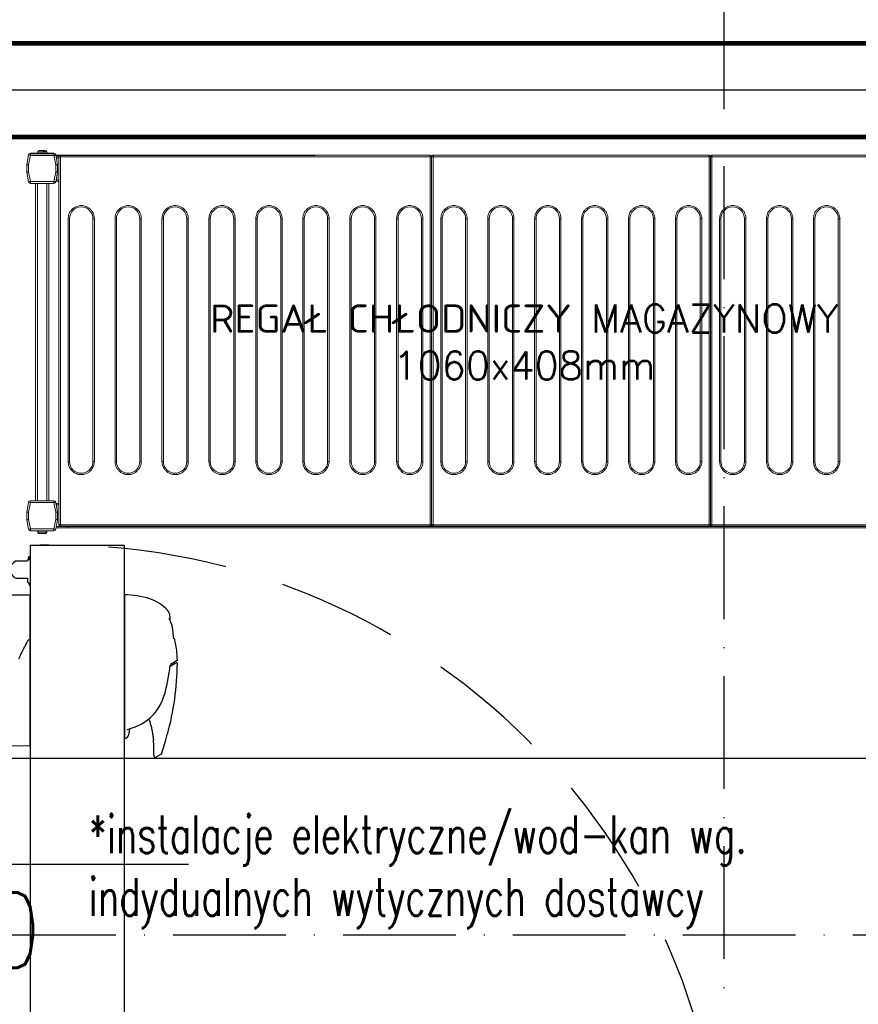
# Model space of a CAD drawing. Header units: metres. Extents: x 5541655 to 5588333, y 5589641 to 5627331.
# Tile 46 of 57: x 5585635 to 5585724, y 5626100 to 5626205. Entities that reach past the tile are written whole.
import ezdxf

# ---------------------------------------------------------------- set-up
doc = ezdxf.new("R2010")
doc.units = ezdxf.units.M
doc.header["$MEASUREMENT"] = 0
doc.linetypes.add('ACAD_ISO10W100', pattern=[18, 12, -3, 0, -3])
doc.linetypes.add('DASHED', pattern=[19.05, 12.7, -6.35])
doc.layers.get('0').update_dxf_attribs({"linetype": 'CONTINUOUS', "lineweight": 18})
doc.layers.get('Defpoints').update_dxf_attribs({"linetype": 'CONTINUOUS'})
doc.layers.add('2D- Siatka Modularna', color=7, linetype='ACAD_ISO10W100')
doc.layers.add('Komory', color=132, linetype='CONTINUOUS')
doc.layers.add('Instalacje elektryczne', color=1, linetype='CONTINUOUS', lineweight=20)
doc.layers.add('Regały', color=7, linetype='CONTINUOUS', true_color=0x00f000)
doc.styles.add('Arch-Dim', font='romans.shx', dxfattribs={"width": 0.75})
doc.styles.add('Incold_std', font='romans.shx', dxfattribs={"width": 0.8})
doc.styles.add('JACEK_07', font='SIMPLEX.SHX', dxfattribs={"width": 0.7})
doc.styles.add('RomanS', font='romans.shx')
doc.linetypes.add('BATTING', pattern='A,0.0001,-0.1,[134,ltypeshp.shx,S=0.1,R=0,X=-0.1,Y=0],-0.2,[134,ltypeshp.shx,S=0.1,R=180,X=0.1,Y=0],-0.1', length=0.4001)
doc.dimstyles.new('Standard 50', dxfattribs={"dimscale": 20, "dimtxt": 0.18, "dimasz": 0.18, "dimexe": 0.18, "dimexo": 0.0625, "dimgap": 0.09, "dimtad": 1, "dimdec": 1, "dimzin": 0, "dimdsep": 46, "dimtxsty": 'Arch-Dim', "dimcen": 0.09, "dimclrd": 2, "dimclre": 2, "dimclrt": 1, "dimadec": 0, "dimazin": 0, "dimtfac": 1, "dimtdec": 1, "dimtofl": 0, "dimtmove": 0, "dimatfit": 3, "dimfxl": 1, "dimtolj": 1, "dimtzin": 0, "dimarcsym": 0})

# ---------------------------------------------------------------- blocks, each defined once
blk = doc.blocks.new('*D499')
at = {"color": 2, "lineweight": -2}
for p, q in [((40.75, 300), (79.75, 300)), ((76.15, 296.4), (76.15, 3.6)), ((40.75, 0), (79.75, 0))]:
    blk.add_line(p, q, dxfattribs=at)
at = {"color": 2}
for points in [[(76.75, 296.4), (75.55, 296.4), (76.15, 300)], [(75.55, 3.6), (76.75, 3.6), (76.15, 0)]]:
    blk.add_solid(points, dxfattribs=at)
at = {"layer": 'Defpoints', "color": 0}
for p in [(39.5, 300), (39.5, 0), (76.15, 0)]:
    blk.add_point(p, dxfattribs=at)
at = {"color": 1, "insert": (72.53, 150), "char_height": 3.6, "attachment_point": 5, "rotation": 90, "style": 'Arch-Dim'}
blk.add_mtext('\\A1;300.0', dxfattribs=at)
blk = doc.blocks.new('*U239')
at = {"lineweight": 15}
for p, q in [((1.73, 0), (1.82, 0)), ((0.18, -0.47), (0, -1.51)), ((0.18, -0.47), (0, -1.5)), ((0.38, -0.51), (0.2, -1.53)), ((2.9, -0.3), (0.38, -0.3)), ((0.38, -0.31), (0.38, -0.51)), ((2.9, -0.31), (0.38, -0.31)), ((2.9, -0.51), (0.38, -0.51)), ((1.17, -0.15), (1.17, -0.3)), ((2.12, -0.15), (1.17, -0.15)), ((1.88, -0.12), (1.76, -0.12)), ((2.12, -0.3), (2.12, -0.15)), ((2.9, -0.51), (2.9, -0.31)), ((3.08, -1.53), (2.9, -0.51)), ((3.28, -1.51), (3.1, -0.47)), ((3.28, -1.5), (3.1, -0.47)), ((3.43, -0.68), (3.14, -0.68)), ((3.43, -0.82), (3.16, -0.82)), ((3.43, -0.67), (3.43, -39.87)), ((3.58, -0.67), (3.43, -0.67)), ((42.98, -0.52), (3.58, -0.52)), ((3.58, -0.52), (3.58, -0.52)), ((3.58, -0.52), (3.58, -0.67)), ((42.98, -0.67), (3.58, -0.67)), ((3.58, -0.67), (3.58, -39.87)), ((42.98, -0.52), (42.98, -0.52)), ((42.98, -0.67), (42.98, -0.52)), ((43.13, -0.67), (42.98, -0.67)), ((42.98, -39.87), (42.98, -0.67)), ((43.13, -39.87), (43.13, -0.67)), ((43.28, -0.67), (43.13, -0.67)), ((43.28, -0.52), (43.28, -0.52)), ((72.68, -0.52), (43.28, -0.52)), ((43.28, -0.52), (43.28, -0.67)), ((72.68, -0.67), (43.28, -0.67)), ((43.28, -0.67), (43.28, -39.87)), ((72.68, -0.52), (72.68, -0.52)), ((72.68, -0.67), (72.68, -0.52)), ((72.83, -0.67), (72.68, -0.67)), ((72.68, -39.87), (72.68, -0.67)), ((72.83, -0.67), (72.83, -39.87)), ((72.98, -0.67), (72.83, -0.67)), ((72.98, -0.52), (72.98, -0.52)), ((102.38, -0.52), (72.98, -0.52)), ((72.98, -0.52), (72.98, -0.67)), ((102.38, -0.67), (72.98, -0.67)), ((72.98, -0.67), (72.98, -39.87)), ((0, -1.5), (0, -2.3)), ((0, -1.51), (0, -2.29)), ((0.2, -1.53), (0.2, -2.29)), ((3.08, -2.29), (3.08, -1.53)), ((3.28, -1.51), (3.28, -1.5)), ((3.28, -2.29), (3.28, -1.51)), ((0, -2.29), (0.2, -2.29)), ((0, -2.3), (0, -2.3)), ((0, -2.33), (0.18, -3.34)), ((0.2, -2.29), (0.38, -3.31)), ((2.9, -3.31), (3.08, -2.29)), ((3.08, -2.29), (3.28, -2.29)), ((3.1, -3.34), (3.28, -2.33)), ((3.28, -2.38), (3.15, -3.12)), ((3.43, -3.12), (3.15, -3.12)), ((3.28, -2.3), (3.28, -2.29)), ((3.28, -2.3), (3.28, -2.38)), ((3.28, -2.3), (3.28, -2.3)), ((0.38, -3.31), (2.9, -3.31)), ((0.38, -3.31), (0.38, -3.51)), ((0.38, -3.51), (2.9, -3.51)), ((0.94, -3.51), (0.94, -37.3)), ((1.14, -3.51), (1.14, -37.3)), ((2.14, -3.51), (2.14, -37.3)), ((2.34, -3.51), (2.34, -37.3)), ((2.9, -3.51), (2.9, -3.31)), ((3.43, -3.28), (3.12, -3.28)), ((0.18, -37.47), (0, -38.5)), ((0, -38.5), (0.18, -37.47)), ((0.38, -37.5), (0.2, -38.52)), ((0.38, -37.3), (0.38, -37.5)), ((2.9, -37.3), (0.38, -37.3)), ((2.9, -37.5), (0.38, -37.5)), ((2.9, -37.5), (2.9, -37.3)), ((3.08, -38.52), (2.9, -37.5)), ((3.28, -38.5), (3.1, -37.47)), ((3.43, -37.58), (3.12, -37.58)), ((3.15, -37.73), (3.28, -38.48)), ((3.43, -37.73), (3.15, -37.73)), ((0, -38.5), (0, -39.28)), ((0, -39.3), (0, -38.5)), ((0.2, -38.52), (0.2, -39.28)), ((3.08, -39.28), (3.08, -38.52)), ((3.28, -38.48), (3.28, -38.5)), ((3.28, -39.28), (3.28, -38.5)), ((0, -39.28), (0.2, -39.28)), ((0.18, -40.33), (0, -39.3)), ((0, -39.32), (0.18, -40.33)), ((0.2, -39.28), (0.38, -40.3)), ((2.9, -40.3), (3.08, -39.28)), ((3.08, -39.28), (3.28, -39.28)), ((3.1, -40.33), (3.28, -39.32)), ((3.28, -39.28), (3.28, -39.3)), ((3.28, -39.3), (3.28, -39.32)), ((0.38, -40.3), (2.9, -40.3)), ((0.38, -40.3), (0.38, -40.5)), ((0.38, -40.5), (2.9, -40.5)), ((1.17, -40.5), (1.17, -40.65)), ((1.17, -40.65), (2.12, -40.65)), ((1.17, -40.68), (1.17, -40.68)), ((2.11, -40.68), (2.11, -40.68)), ((2.12, -40.65), (2.12, -40.5)), ((2.9, -40.5), (2.9, -40.3)), ((4.38, -40.18), (3.13, -40.18)), ((4.38, -40.03), (3.16, -40.03)), ((3.43, -39.87), (3.58, -39.87)), ((3.58, -39.87), (42.98, -39.87)), ((3.58, -39.97), (3.58, -39.87)), ((3.58, -40.02), (3.58, -39.97)), ((3.58, -40.02), (42.98, -40.02)), ((4.38, -40.02), (4.38, -40.03)), ((101.58, -40.03), (4.38, -40.03)), ((4.38, -40.03), (4.38, -40.18)), ((101.58, -40.18), (4.38, -40.18)), ((42.98, -39.87), (42.98, -39.97)), ((42.98, -39.87), (43.13, -39.87)), ((42.98, -39.97), (42.98, -40.02)), ((43.13, -39.87), (43.28, -39.87)), ((43.28, -39.87), (72.68, -39.87)), ((43.28, -39.97), (43.28, -39.87)), ((43.28, -40.02), (43.28, -39.97)), ((43.28, -40.02), (72.68, -40.02)), ((72.68, -39.87), (72.83, -39.87)), ((72.68, -39.87), (72.68, -39.97)), ((72.68, -39.97), (72.68, -40.02)), ((72.83, -39.87), (72.98, -39.87)), ((72.98, -39.87), (102.38, -39.87)), ((72.98, -39.97), (72.98, -39.87)), ((72.98, -40.02), (72.98, -39.97)), ((72.98, -40.02), (102.38, -40.02))]:
    blk.add_line(p, q, dxfattribs=at)
blk.add_line((0.38, -0.51), (30.67, -0.51))
at = {"color": 253, "lineweight": 15, "true_color": 0xa6a6a6}
for p, q in [((4.4, -33.12), (4.4, -7.27)), ((4.4, -7.27), (4.55, -7.27)), ((4.55, -33.12), (4.55, -7.27)), ((7.05, -7.27), (7.05, -33.12)), ((7.05, -7.27), (7.2, -7.27)), ((7.2, -7.27), (7.2, -33.12)), ((9.4, -33.12), (9.4, -7.27)), ((9.4, -7.27), (9.55, -7.27)), ((9.55, -33.12), (9.55, -7.27)), ((12.05, -7.27), (12.05, -33.12)), ((12.05, -7.27), (12.2, -7.27)), ((12.2, -7.27), (12.2, -33.12)), ((14.4, -33.12), (14.4, -7.27)), ((14.4, -7.27), (14.55, -7.27)), ((14.55, -33.12), (14.55, -7.27)), ((17.05, -7.27), (17.05, -33.12)), ((17.05, -7.27), (17.2, -7.27)), ((17.2, -7.27), (17.2, -33.12)), ((19.4, -33.12), (19.4, -7.27)), ((19.4, -7.27), (19.55, -7.27)), ((19.55, -33.12), (19.55, -7.27)), ((22.05, -7.27), (22.05, -33.12)), ((22.05, -7.27), (22.2, -7.27)), ((22.2, -7.27), (22.2, -33.12)), ((24.4, -33.12), (24.4, -7.27)), ((24.4, -7.27), (24.55, -7.27)), ((24.55, -33.12), (24.55, -7.27)), ((27.05, -7.27), (27.05, -33.12)), ((27.05, -7.27), (27.2, -7.27)), ((27.2, -7.27), (27.2, -33.12)), ((29.4, -33.12), (29.4, -7.27)), ((29.4, -7.27), (29.55, -7.27)), ((29.55, -33.12), (29.55, -7.27)), ((32.05, -7.27), (32.05, -33.12)), ((32.05, -7.27), (32.2, -7.27)), ((32.2, -7.27), (32.2, -33.12)), ((34.4, -33.12), (34.4, -7.27)), ((34.4, -7.27), (34.55, -7.27)), ((34.55, -33.12), (34.55, -7.27)), ((37.05, -7.27), (37.05, -33.12)), ((37.05, -7.27), (37.2, -7.27)), ((37.2, -7.27), (37.2, -33.12)), ((39.4, -33.12), (39.4, -7.27)), ((39.4, -7.27), (39.55, -7.27)), ((39.55, -33.12), (39.55, -7.27)), ((42.05, -7.27), (42.05, -33.12)), ((42.05, -7.27), (42.2, -7.27)), ((42.2, -7.27), (42.2, -33.12)), ((44.1, -33.12), (44.1, -7.27)), ((44.1, -7.27), (44.25, -7.27)), ((44.25, -33.12), (44.25, -7.27)), ((46.75, -7.27), (46.75, -33.12)), ((46.75, -7.27), (46.9, -7.27)), ((46.9, -7.27), (46.9, -33.12)), ((49.1, -33.12), (49.1, -7.27)), ((49.1, -7.27), (49.25, -7.27)), ((49.25, -33.12), (49.25, -7.27)), ((51.75, -7.27), (51.75, -33.12)), ((51.75, -7.27), (51.9, -7.27)), ((51.9, -7.27), (51.9, -33.12)), ((54.1, -33.12), (54.1, -7.27)), ((54.1, -7.27), (54.25, -7.27)), ((54.25, -33.12), (54.25, -7.27)), ((56.75, -7.27), (56.75, -33.12)), ((56.75, -7.27), (56.9, -7.27)), ((56.9, -7.27), (56.9, -33.12)), ((59.1, -33.12), (59.1, -7.27)), ((59.1, -7.27), (59.25, -7.27)), ((59.25, -33.12), (59.25, -7.27)), ((61.75, -7.27), (61.75, -33.12)), ((61.75, -7.27), (61.9, -7.27)), ((61.9, -7.27), (61.9, -33.12)), ((64.1, -33.12), (64.1, -7.27)), ((64.1, -7.27), (64.25, -7.27)), ((64.25, -33.12), (64.25, -7.27)), ((66.75, -7.27), (66.75, -33.12)), ((66.75, -7.27), (66.9, -7.27)), ((66.9, -7.27), (66.9, -33.12)), ((69.1, -33.12), (69.1, -7.27)), ((69.1, -7.27), (69.25, -7.27)), ((69.25, -33.12), (69.25, -7.27)), ((71.75, -7.27), (71.75, -33.12)), ((71.75, -7.27), (71.9, -7.27)), ((71.9, -7.27), (71.9, -33.12)), ((73.8, -33.12), (73.8, -7.27)), ((73.8, -7.27), (73.95, -7.27)), ((73.95, -33.12), (73.95, -7.27)), ((76.45, -7.27), (76.45, -33.12)), ((76.45, -7.27), (76.6, -7.27)), ((76.6, -7.27), (76.6, -33.12)), ((78.8, -33.12), (78.8, -7.27)), ((78.8, -7.27), (78.95, -7.27)), ((78.95, -33.12), (78.95, -7.27)), ((81.45, -7.27), (81.45, -33.12)), ((81.45, -7.27), (81.6, -7.27)), ((81.6, -7.27), (81.6, -33.12)), ((83.8, -33.12), (83.8, -7.27)), ((83.8, -7.27), (83.95, -7.27)), ((83.95, -33.12), (83.95, -7.27)), ((86.45, -7.27), (86.45, -33.12)), ((86.45, -7.27), (86.6, -7.27)), ((86.6, -7.27), (86.6, -33.12)), ((4.4, -33.12), (4.55, -33.12)), ((7.2, -33.12), (7.05, -33.12)), ((9.4, -33.12), (9.55, -33.12)), ((12.2, -33.12), (12.05, -33.12)), ((14.4, -33.12), (14.55, -33.12)), ((17.2, -33.12), (17.05, -33.12)), ((19.4, -33.12), (19.55, -33.12)), ((22.2, -33.12), (22.05, -33.12)), ((24.4, -33.12), (24.55, -33.12)), ((27.2, -33.12), (27.05, -33.12)), ((29.4, -33.12), (29.55, -33.12)), ((32.2, -33.12), (32.05, -33.12)), ((34.4, -33.12), (34.55, -33.12)), ((37.2, -33.12), (37.05, -33.12)), ((39.4, -33.12), (39.55, -33.12)), ((42.2, -33.12), (42.05, -33.12)), ((44.1, -33.12), (44.25, -33.12)), ((46.9, -33.12), (46.75, -33.12)), ((49.1, -33.12), (49.25, -33.12)), ((51.9, -33.12), (51.75, -33.12)), ((54.1, -33.12), (54.25, -33.12)), ((56.9, -33.12), (56.75, -33.12)), ((59.1, -33.12), (59.25, -33.12)), ((61.9, -33.12), (61.75, -33.12)), ((64.1, -33.12), (64.25, -33.12)), ((66.9, -33.12), (66.75, -33.12)), ((69.1, -33.12), (69.25, -33.12)), ((71.9, -33.12), (71.75, -33.12)), ((73.8, -33.12), (73.95, -33.12)), ((76.6, -33.12), (76.45, -33.12)), ((78.8, -33.12), (78.95, -33.12)), ((81.6, -33.12), (81.45, -33.12)), ((83.8, -33.12), (83.95, -33.12)), ((86.6, -33.12), (86.45, -33.12))]:
    blk.add_line(p, q, dxfattribs=at)
at = {"lineweight": 15, "flags": 128}
for points in [[(0.38, -0.51), (0.34, -0.5), (0.3, -0.5), (0.27, -0.49), (0.24, -0.48), (0.22, -0.48), (0.2, -0.48), (0.19, -0.47), (0.18, -0.47)], [(3.1, -0.47), (3.1, -0.47), (3.09, -0.48), (3.07, -0.48), (3.04, -0.48), (3.01, -0.49), (2.98, -0.5), (2.94, -0.5), (2.9, -0.51)], [(0, -1.51), (0, -1.51), (0.01, -1.51), (0.03, -1.51), (0.05, -1.51), (0.07, -1.52), (0.1, -1.52), (0.13, -1.52), (0.17, -1.52), (0.2, -1.53)], [(3.08, -1.53), (3.12, -1.52), (3.16, -1.52), (3.19, -1.52), (3.22, -1.51), (3.25, -1.51), (3.27, -1.51), (3.28, -1.51), (3.28, -1.51)], [(0.2, -2.29), (0.16, -2.3), (0.12, -2.3), (0.09, -2.31), (0.06, -2.32), (0.04, -2.32), (0.02, -2.32), (0.01, -2.33), (0, -2.33)], [(3.28, -2.33), (3.28, -2.33), (3.27, -2.32), (3.25, -2.32), (3.22, -2.32), (3.19, -2.31), (3.16, -2.3), (3.12, -2.3), (3.08, -2.29)], [(3.15, -3.12), (3.15, -3.15), (3.14, -3.18), (3.14, -3.2), (3.13, -3.22), (3.13, -3.24), (3.13, -3.25), (3.13, -3.27), (3.12, -3.27), (3.12, -3.28)], [(0.18, -3.34), (0.19, -3.34), (0.2, -3.34), (0.22, -3.34), (0.24, -3.33), (0.27, -3.33), (0.3, -3.32), (0.34, -3.32), (0.38, -3.31)], [(2.9, -3.31), (2.94, -3.32), (2.98, -3.32), (3.01, -3.33), (3.04, -3.33), (3.07, -3.34), (3.09, -3.34), (3.1, -3.34), (3.1, -3.34)], [(0.38, -37.5), (0.34, -37.49), (0.3, -37.49), (0.27, -37.48), (0.24, -37.48), (0.22, -37.47), (0.2, -37.47), (0.19, -37.47), (0.18, -37.47)], [(3.1, -37.47), (3.1, -37.47), (3.09, -37.47), (3.07, -37.47), (3.04, -37.48), (3.01, -37.48), (2.98, -37.49), (2.94, -37.49), (2.9, -37.5)], [(3.12, -37.58), (3.13, -37.58), (3.13, -37.59), (3.13, -37.6), (3.13, -37.62), (3.14, -37.64), (3.14, -37.67), (3.15, -37.7), (3.15, -37.73)], [(0, -38.5), (0, -38.5), (0.02, -38.5), (0.03, -38.5), (0.06, -38.51), (0.09, -38.51), (0.12, -38.51), (0.16, -38.51), (0.2, -38.52)], [(3.08, -38.52), (3.12, -38.51), (3.15, -38.51), (3.18, -38.51), (3.21, -38.51), (3.24, -38.5), (3.26, -38.5), (3.27, -38.5), (3.28, -38.5), (3.28, -38.5)], [(0.2, -39.28), (0.16, -39.29), (0.12, -39.3), (0.09, -39.3), (0.06, -39.31), (0.04, -39.31), (0.02, -39.31), (0.01, -39.32), (0, -39.32)], [(3.28, -39.32), (3.28, -39.32), (3.27, -39.31), (3.25, -39.31), (3.22, -39.31), (3.19, -39.3), (3.16, -39.3), (3.12, -39.29), (3.08, -39.28)], [(0.18, -40.33), (0.19, -40.33), (0.2, -40.33), (0.22, -40.33), (0.24, -40.32), (0.27, -40.32), (0.3, -40.31), (0.34, -40.31), (0.38, -40.3)], [(2.9, -40.3), (2.94, -40.31), (2.98, -40.31), (3.01, -40.32), (3.04, -40.32), (3.07, -40.33), (3.09, -40.33), (3.1, -40.33), (3.1, -40.33)]]:
    blk.add_lwpolyline(points, dxfattribs=at)
at = {"lineweight": 15}
for centre, radius, start, end in [((0.38, -0.5), 0.2, 90, 170), ((0.38, -0.51), 0.2, 90, 170), ((1.32, -0.15), 0.15, 90, 180), ((1.97, -0.15), 0.15, 0, 90), ((2.9, -0.5), 0.2, 10, 90), ((2.9, -0.51), 0.2, 10, 90), ((0.2, -2.29), 0.2, 180, 190), ((3.08, -2.29), 0.2, 350, 0), ((0.38, -3.31), 0.2, 190, 270), ((2.9, -3.31), 0.2, 270, 350), ((0.38, -37.5), 0.2, 90, 170), ((0.38, -37.5), 0.2, 90, 170), ((2.9, -37.5), 0.2, 10, 90), ((0.2, -39.28), 0.2, 180, 190), ((3.08, -39.28), 0.2, 350, 0), ((0.38, -40.3), 0.2, 190, 270), ((0.38, -40.3), 0.2, 190, 270), ((1.32, -40.65), 0.15, 180, 191.537), ((1.97, -40.65), 0.15, 348.463, 0), ((2.9, -40.3), 0.2, 270, 350), ((3.58, -39.87), 0.15, 180, 270), ((42.98, -39.87), 0.15, 270, 0), ((43.28, -39.87), 0.15, 180, 270), ((72.68, -39.87), 0.15, 270, 0), ((72.98, -39.87), 0.15, 180, 270)]:
    blk.add_arc(centre, radius, start, end, dxfattribs=at)
at = {"color": 253, "lineweight": 15, "true_color": 0xa6a6a6}
for centre, start, end in [((5.8, -7.27), 0, 180), ((10.8, -7.27), 0, 180), ((15.8, -7.27), 0, 180), ((20.8, -7.27), 0, 180), ((25.8, -7.27), 0, 180), ((30.8, -7.27), 0, 180), ((35.8, -7.27), 0, 180), ((40.8, -7.27), 0, 180), ((45.5, -7.27), 0, 180), ((50.5, -7.27), 0, 180), ((55.5, -7.27), 0, 180), ((60.5, -7.27), 0, 180), ((65.5, -7.27), 0, 180), ((70.5, -7.27), 0, 180), ((75.2, -7.27), 0, 180), ((80.2, -7.27), 0, 180), ((85.2, -7.27), 0, 180), ((5.8, -33.12), 180, 0), ((10.8, -33.12), 180, 0), ((15.8, -33.12), 180, 0), ((20.8, -33.12), 180, 0), ((25.8, -33.12), 180, 0), ((30.8, -33.12), 180, 0), ((35.8, -33.12), 180, 0), ((40.8, -33.12), 180, 0), ((45.5, -33.12), 180, 0), ((50.5, -33.12), 180, 0), ((55.5, -33.12), 180, 0), ((60.5, -33.12), 180, 0), ((65.5, -33.12), 180, 0), ((70.5, -33.12), 180, 0), ((75.2, -33.12), 180, 0), ((80.2, -33.12), 180, 0), ((85.2, -33.12), 180, 0)]:
    blk.add_arc(centre, 1.25, start, end, dxfattribs=at)
at = {"lineweight": 15}
for points, knots in [([(1.71, 0), (1.67, 0), (1.6, 0), (1.49, 0), (1.39, 0), (1.34, 0), (1.31, 0), (1.32, 0), (1.32, 0)], [0, 0, 0, 0, 0.188945, 0.389816, 0.590684, 0.779625, 0.968579, 1, 1, 1, 1]), ([(1.76, -0.12), (1.76, -0.1), (1.76, -0.07), (1.75, -0.03), (1.73, -0.01), (1.72, 0), (1.71, 0)], [0, 0, 0, 0, 0.243636, 0.487267, 0.73198, 1, 1, 1, 1]), ([(1.92, 0), (1.91, 0), (1.89, 0), (1.85, 0), (1.82, 0)], [0, 0, 0, 0, 0.31192, 1, 1, 1, 1]), ([(1.82, 0), (1.83, 0), (1.84, -0.01), (1.86, -0.03), (1.87, -0.07), (1.87, -0.1), (1.88, -0.12)], [0, 0, 0, 0, 0.250222, 0.500532, 0.748158, 1, 1, 1, 1]), ([(3.58, -0.52), (3.57, -0.52), (3.55, -0.52), (3.52, -0.53), (3.5, -0.55), (3.47, -0.57), (3.44, -0.61), (3.44, -0.65), (3.43, -0.67)], [0, 0, 0, 0, 0.130769, 0.260026, 0.387968, 0.514575, 0.761736, 1, 1, 1, 1]), ([(43.13, -0.67), (43.13, -0.65), (43.13, -0.61), (43.1, -0.57), (43.07, -0.55), (43.04, -0.53), (43.01, -0.52), (42.99, -0.52), (42.98, -0.52)], [0, 0, 0, 0, 0.238262, 0.485424, 0.612031, 0.739977, 0.869231, 1, 1, 1, 1]), ([(43.28, -0.52), (43.27, -0.52), (43.25, -0.52), (43.22, -0.53), (43.2, -0.55), (43.17, -0.57), (43.14, -0.61), (43.14, -0.65), (43.13, -0.67)], [0, 0, 0, 0, 0.1307696, 0.2600246, 0.3879723, 0.5145698, 0.761734, 1, 1, 1, 1]), ([(72.83, -0.67), (72.83, -0.65), (72.83, -0.61), (72.8, -0.57), (72.77, -0.55), (72.74, -0.53), (72.71, -0.52), (72.69, -0.52), (72.68, -0.52)], [0, 0, 0, 0, 0.238266, 0.485414, 0.61202, 0.739978, 0.869219, 1, 1, 1, 1]), ([(72.98, -0.52), (72.97, -0.52), (72.95, -0.52), (72.92, -0.53), (72.9, -0.55), (72.87, -0.57), (72.84, -0.61), (72.84, -0.65), (72.83, -0.67)], [0, 0, 0, 0, 0.130781, 0.260022, 0.38798, 0.514586, 0.761734, 1, 1, 1, 1]), ([(1.17, -40.68), (1.18, -40.7), (1.19, -40.73), (1.22, -40.77), (1.27, -40.79), (1.3, -40.8), (1.32, -40.8)], [0, 0, 0, 0, 0.243643, 0.487245, 0.731956, 1, 1, 1, 1]), ([(1.32, -40.8), (1.33, -40.8), (1.35, -40.8), (1.43, -40.8), (1.53, -40.8), (1.64, -40.8), (1.75, -40.8), (1.85, -40.8), (1.93, -40.8), (1.95, -40.8), (1.96, -40.8)], [0, 0, 0, 0, 0.121175, 0.250001, 0.378823, 0.5, 0.621177, 0.749999, 0.878825, 1, 1, 1, 1]), ([(1.96, -40.8), (1.98, -40.8), (2.01, -40.79), (2.06, -40.77), (2.09, -40.73), (2.1, -40.7), (2.11, -40.68)], [0, 0, 0, 0, 0.250219, 0.500551, 0.74815, 1, 1, 1, 1])]:
    blk.add_open_spline(points, degree=3, knots=knots, dxfattribs=at)
at = {"color": 253, "lineweight": 15, "true_color": 0xa6a6a6}
for points, knots in [([(4.4, -7.27), (4.41, -7.18), (4.42, -7), (4.49, -6.74), (4.62, -6.49), (4.81, -6.27), (5.03, -6.09), (5.28, -5.96), (5.54, -5.88), (5.8, -5.86), (6.06, -5.88), (6.33, -5.96), (6.58, -6.09), (6.8, -6.27), (6.98, -6.49), (7.11, -6.74), (7.19, -7), (7.2, -7.18), (7.2, -7.27)], [0, 0, 0, 0, 0.058258, 0.120006, 0.18432, 0.25, 0.31568, 0.379994, 0.441742, 0.5, 0.558258, 0.620006, 0.68432, 0.75, 0.81568, 0.879994, 0.941742, 1, 1, 1, 1]), ([(9.4, -7.27), (9.41, -7.18), (9.42, -7), (9.49, -6.74), (9.62, -6.49), (9.81, -6.27), (10.03, -6.09), (10.28, -5.96), (10.54, -5.88), (10.8, -5.86), (11.06, -5.88), (11.33, -5.96), (11.58, -6.09), (11.8, -6.27), (11.98, -6.49), (12.11, -6.74), (12.19, -7), (12.2, -7.18), (12.2, -7.27)], [0, 0, 0, 0, 0.058258, 0.120006, 0.18432, 0.25, 0.31568, 0.379994, 0.441742, 0.5, 0.558258, 0.620006, 0.68432, 0.75, 0.81568, 0.879994, 0.941742, 1, 1, 1, 1]), ([(14.4, -7.27), (14.41, -7.18), (14.42, -7), (14.49, -6.74), (14.62, -6.49), (14.81, -6.27), (15.03, -6.09), (15.28, -5.96), (15.54, -5.88), (15.8, -5.86), (16.06, -5.88), (16.33, -5.96), (16.58, -6.09), (16.8, -6.27), (16.98, -6.49), (17.11, -6.74), (17.19, -7), (17.2, -7.18), (17.2, -7.27)], [0, 0, 0, 0, 0.058258, 0.120006, 0.18432, 0.25, 0.31568, 0.379994, 0.441742, 0.5, 0.558258, 0.620006, 0.68432, 0.75, 0.81568, 0.879994, 0.941742, 1, 1, 1, 1]), ([(19.4, -7.27), (19.41, -7.18), (19.42, -7), (19.49, -6.74), (19.62, -6.49), (19.81, -6.27), (20.03, -6.09), (20.28, -5.96), (20.54, -5.88), (20.8, -5.86), (21.06, -5.88), (21.33, -5.96), (21.58, -6.09), (21.8, -6.27), (21.98, -6.49), (22.11, -6.74), (22.19, -7), (22.2, -7.18), (22.2, -7.27)], [0, 0, 0, 0, 0.058258, 0.120006, 0.18432, 0.25, 0.31568, 0.379994, 0.441742, 0.5, 0.558258, 0.620006, 0.68432, 0.75, 0.81568, 0.879994, 0.941742, 1, 1, 1, 1]), ([(24.4, -7.27), (24.41, -7.18), (24.42, -7), (24.49, -6.74), (24.62, -6.49), (24.81, -6.27), (25.03, -6.09), (25.28, -5.96), (25.54, -5.88), (25.8, -5.86), (26.06, -5.88), (26.33, -5.96), (26.58, -6.09), (26.8, -6.27), (26.98, -6.49), (27.11, -6.74), (27.19, -7), (27.2, -7.18), (27.2, -7.27)], [0, 0, 0, 0, 0.058258, 0.120006, 0.18432, 0.25, 0.31568, 0.379994, 0.441742, 0.5, 0.558258, 0.620006, 0.68432, 0.75, 0.81568, 0.879994, 0.941742, 1, 1, 1, 1]), ([(29.4, -7.27), (29.41, -7.18), (29.42, -7), (29.49, -6.74), (29.62, -6.49), (29.81, -6.27), (30.03, -6.09), (30.28, -5.96), (30.54, -5.88), (30.8, -5.86), (31.06, -5.88), (31.33, -5.96), (31.58, -6.09), (31.8, -6.27), (31.98, -6.49), (32.11, -6.74), (32.19, -7), (32.2, -7.18), (32.2, -7.27)], [0, 0, 0, 0, 0.058258, 0.120006, 0.18432, 0.25, 0.31568, 0.379994, 0.441742, 0.5, 0.558258, 0.620006, 0.68432, 0.75, 0.81568, 0.879994, 0.941742, 1, 1, 1, 1]), ([(34.4, -7.27), (34.41, -7.18), (34.42, -7), (34.49, -6.74), (34.62, -6.49), (34.81, -6.27), (35.03, -6.09), (35.28, -5.96), (35.54, -5.88), (35.8, -5.86), (36.06, -5.88), (36.33, -5.96), (36.58, -6.09), (36.8, -6.27), (36.98, -6.49), (37.11, -6.74), (37.19, -7), (37.2, -7.18), (37.2, -7.27)], [0, 0, 0, 0, 0.058258, 0.120006, 0.18432, 0.25, 0.31568, 0.379994, 0.441742, 0.5, 0.558258, 0.620006, 0.68432, 0.75, 0.81568, 0.879994, 0.941742, 1, 1, 1, 1]), ([(39.4, -7.27), (39.41, -7.18), (39.42, -7), (39.49, -6.74), (39.62, -6.49), (39.81, -6.27), (40.03, -6.09), (40.28, -5.96), (40.54, -5.88), (40.8, -5.86), (41.06, -5.88), (41.33, -5.96), (41.58, -6.09), (41.8, -6.27), (41.98, -6.49), (42.11, -6.74), (42.19, -7), (42.2, -7.18), (42.2, -7.27)], [0, 0, 0, 0, 0.058258, 0.120006, 0.18432, 0.25, 0.31568, 0.379994, 0.441742, 0.5, 0.558258, 0.620005, 0.68432, 0.75, 0.81568, 0.879994, 0.941742, 1, 1, 1, 1]), ([(44.1, -7.27), (44.11, -7.18), (44.12, -7), (44.19, -6.74), (44.32, -6.49), (44.51, -6.27), (44.73, -6.09), (44.98, -5.96), (45.24, -5.88), (45.5, -5.86), (45.76, -5.88), (46.03, -5.96), (46.28, -6.09), (46.5, -6.27), (46.68, -6.49), (46.81, -6.74), (46.89, -7), (46.9, -7.18), (46.9, -7.27)], [0, 0, 0, 0, 0.058258, 0.120006, 0.18432, 0.25, 0.31568, 0.379995, 0.441742, 0.5, 0.558258, 0.620006, 0.68432, 0.75, 0.81568, 0.879994, 0.941742, 1, 1, 1, 1]), ([(49.1, -7.27), (49.11, -7.18), (49.12, -7), (49.19, -6.74), (49.32, -6.49), (49.51, -6.27), (49.73, -6.09), (49.98, -5.96), (50.24, -5.88), (50.5, -5.86), (50.76, -5.88), (51.03, -5.96), (51.28, -6.09), (51.5, -6.27), (51.68, -6.49), (51.81, -6.74), (51.89, -7), (51.9, -7.18), (51.9, -7.27)], [0, 0, 0, 0, 0.058258, 0.120006, 0.18432, 0.25, 0.31568, 0.379994, 0.441742, 0.5, 0.558258, 0.620005, 0.68432, 0.75, 0.81568, 0.879994, 0.941742, 1, 1, 1, 1]), ([(54.1, -7.27), (54.11, -7.18), (54.12, -7), (54.19, -6.74), (54.32, -6.49), (54.51, -6.27), (54.73, -6.09), (54.98, -5.96), (55.24, -5.88), (55.5, -5.86), (55.76, -5.88), (56.03, -5.96), (56.28, -6.09), (56.5, -6.27), (56.68, -6.49), (56.81, -6.74), (56.89, -7), (56.9, -7.18), (56.9, -7.27)], [0, 0, 0, 0, 0.058258, 0.120006, 0.18432, 0.25, 0.31568, 0.379994, 0.441742, 0.5, 0.558258, 0.620006, 0.68432, 0.75, 0.81568, 0.879994, 0.941742, 1, 1, 1, 1]), ([(59.1, -7.27), (59.11, -7.18), (59.12, -7), (59.19, -6.74), (59.32, -6.49), (59.51, -6.27), (59.73, -6.09), (59.98, -5.96), (60.24, -5.88), (60.5, -5.86), (60.76, -5.88), (61.03, -5.96), (61.28, -6.09), (61.5, -6.27), (61.68, -6.49), (61.81, -6.74), (61.89, -7), (61.9, -7.18), (61.9, -7.27)], [0, 0, 0, 0, 0.058258, 0.120006, 0.18432, 0.25, 0.31568, 0.379995, 0.441742, 0.5, 0.558258, 0.620005, 0.68432, 0.75, 0.81568, 0.879994, 0.941742, 1, 1, 1, 1]), ([(64.1, -7.27), (64.11, -7.18), (64.12, -7), (64.19, -6.74), (64.32, -6.49), (64.51, -6.27), (64.73, -6.09), (64.98, -5.96), (65.24, -5.88), (65.5, -5.86), (65.76, -5.88), (66.03, -5.96), (66.28, -6.09), (66.5, -6.27), (66.68, -6.49), (66.81, -6.74), (66.89, -7), (66.9, -7.18), (66.9, -7.27)], [0, 0, 0, 0, 0.058258, 0.120006, 0.184321, 0.25, 0.31568, 0.379995, 0.441741, 0.5, 0.558258, 0.620006, 0.68432, 0.75, 0.815679, 0.879994, 0.941742, 1, 1, 1, 1]), ([(69.1, -7.27), (69.11, -7.18), (69.12, -7), (69.19, -6.74), (69.32, -6.49), (69.51, -6.27), (69.73, -6.09), (69.98, -5.96), (70.24, -5.88), (70.5, -5.86), (70.76, -5.88), (71.03, -5.96), (71.28, -6.09), (71.5, -6.27), (71.68, -6.49), (71.81, -6.74), (71.89, -7), (71.9, -7.18), (71.9, -7.27)], [0, 0, 0, 0, 0.058258, 0.120006, 0.18432, 0.25, 0.31568, 0.379994, 0.441742, 0.5, 0.558259, 0.620005, 0.68432, 0.75, 0.81568, 0.879994, 0.941742, 1, 1, 1, 1]), ([(73.8, -7.27), (73.81, -7.18), (73.82, -7), (73.89, -6.74), (74.02, -6.49), (74.21, -6.27), (74.43, -6.09), (74.68, -5.96), (74.94, -5.88), (75.2, -5.86), (75.46, -5.88), (75.73, -5.96), (75.98, -6.09), (76.2, -6.27), (76.38, -6.49), (76.51, -6.74), (76.59, -7), (76.6, -7.18), (76.6, -7.27)], [0, 0, 0, 0, 0.058258, 0.120006, 0.184321, 0.25, 0.31568, 0.379995, 0.441741, 0.5, 0.558259, 0.620005, 0.68432, 0.75, 0.815679, 0.879994, 0.941742, 1, 1, 1, 1]), ([(78.8, -7.27), (78.81, -7.18), (78.82, -7), (78.89, -6.74), (79.02, -6.49), (79.21, -6.27), (79.43, -6.09), (79.68, -5.96), (79.94, -5.88), (80.2, -5.86), (80.46, -5.88), (80.73, -5.96), (80.98, -6.09), (81.2, -6.27), (81.38, -6.49), (81.51, -6.74), (81.59, -7), (81.6, -7.18), (81.6, -7.27)], [0, 0, 0, 0, 0.058258, 0.120006, 0.18432, 0.25, 0.31568, 0.379994, 0.441742, 0.5, 0.558257, 0.620005, 0.68432, 0.75, 0.81568, 0.879994, 0.941742, 1, 1, 1, 1]), ([(83.8, -7.27), (83.81, -7.18), (83.82, -7), (83.89, -6.74), (84.02, -6.49), (84.21, -6.27), (84.43, -6.09), (84.68, -5.96), (84.94, -5.88), (85.2, -5.86), (85.46, -5.88), (85.73, -5.96), (85.98, -6.09), (86.2, -6.27), (86.38, -6.49), (86.51, -6.74), (86.59, -7), (86.6, -7.18), (86.6, -7.27)], [0, 0, 0, 0, 0.058258, 0.120006, 0.18432, 0.25, 0.315679, 0.379994, 0.441742, 0.500001, 0.558258, 0.620006, 0.68432, 0.75, 0.81568, 0.879994, 0.941742, 1, 1, 1, 1]), ([(7.2, -33.12), (7.2, -33.2), (7.19, -33.38), (7.11, -33.64), (6.98, -33.89), (6.8, -34.11), (6.58, -34.29), (6.33, -34.42), (6.06, -34.5), (5.8, -34.52), (5.54, -34.5), (5.28, -34.42), (5.03, -34.29), (4.81, -34.11), (4.62, -33.89), (4.49, -33.64), (4.42, -33.38), (4.41, -33.2), (4.4, -33.12)], [0, 0, 0, 0, 0.058258, 0.120006, 0.18432, 0.25, 0.31568, 0.379994, 0.441742, 0.5, 0.558258, 0.620006, 0.68432, 0.75, 0.81568, 0.879994, 0.941742, 1, 1, 1, 1]), ([(12.2, -33.12), (12.2, -33.2), (12.19, -33.38), (12.11, -33.64), (11.98, -33.89), (11.8, -34.11), (11.58, -34.29), (11.33, -34.42), (11.06, -34.5), (10.8, -34.52), (10.54, -34.5), (10.28, -34.42), (10.03, -34.29), (9.81, -34.11), (9.62, -33.89), (9.49, -33.64), (9.42, -33.38), (9.41, -33.2), (9.4, -33.12)], [0, 0, 0, 0, 0.058258, 0.120006, 0.18432, 0.25, 0.31568, 0.379994, 0.441742, 0.5, 0.558258, 0.620006, 0.68432, 0.75, 0.81568, 0.879994, 0.941742, 1, 1, 1, 1]), ([(17.2, -33.12), (17.2, -33.2), (17.19, -33.38), (17.11, -33.64), (16.98, -33.89), (16.8, -34.11), (16.58, -34.29), (16.33, -34.42), (16.06, -34.5), (15.8, -34.52), (15.54, -34.5), (15.28, -34.42), (15.03, -34.29), (14.81, -34.11), (14.62, -33.89), (14.49, -33.64), (14.42, -33.38), (14.41, -33.2), (14.4, -33.12)], [0, 0, 0, 0, 0.058258, 0.120006, 0.18432, 0.25, 0.31568, 0.379994, 0.441742, 0.5, 0.558258, 0.620006, 0.68432, 0.75, 0.81568, 0.879994, 0.941742, 1, 1, 1, 1]), ([(22.2, -33.12), (22.2, -33.2), (22.19, -33.38), (22.11, -33.64), (21.98, -33.89), (21.8, -34.11), (21.58, -34.29), (21.33, -34.42), (21.06, -34.5), (20.8, -34.52), (20.54, -34.5), (20.28, -34.42), (20.03, -34.29), (19.81, -34.11), (19.62, -33.89), (19.49, -33.64), (19.42, -33.38), (19.41, -33.2), (19.4, -33.12)], [0, 0, 0, 0, 0.058258, 0.120006, 0.18432, 0.25, 0.31568, 0.379994, 0.441742, 0.5, 0.558258, 0.620006, 0.684321, 0.75, 0.81568, 0.879994, 0.941742, 1, 1, 1, 1]), ([(27.2, -33.12), (27.2, -33.2), (27.19, -33.38), (27.11, -33.64), (26.98, -33.89), (26.8, -34.11), (26.58, -34.29), (26.33, -34.42), (26.06, -34.5), (25.8, -34.52), (25.54, -34.5), (25.28, -34.42), (25.03, -34.29), (24.81, -34.11), (24.62, -33.89), (24.49, -33.64), (24.42, -33.38), (24.41, -33.2), (24.4, -33.12)], [0, 0, 0, 0, 0.058258, 0.120005, 0.18432, 0.25, 0.31568, 0.379994, 0.441742, 0.5, 0.558258, 0.620006, 0.684321, 0.75, 0.81568, 0.879994, 0.941742, 1, 1, 1, 1]), ([(32.2, -33.12), (32.2, -33.2), (32.19, -33.38), (32.11, -33.64), (31.98, -33.89), (31.8, -34.11), (31.58, -34.29), (31.33, -34.42), (31.06, -34.5), (30.8, -34.52), (30.54, -34.5), (30.28, -34.42), (30.03, -34.29), (29.81, -34.11), (29.62, -33.89), (29.49, -33.64), (29.42, -33.38), (29.41, -33.2), (29.4, -33.12)], [0, 0, 0, 0, 0.058258, 0.1200055, 0.1843203, 0.2500001, 0.3156796, 0.3799944, 0.441742, 0.5000001, 0.5582579, 0.6200055, 0.6843203, 0.7499998, 0.8156796, 0.8799944, 0.941742, 1, 1, 1, 1]), ([(37.2, -33.12), (37.2, -33.2), (37.19, -33.38), (37.11, -33.64), (36.98, -33.89), (36.8, -34.11), (36.58, -34.29), (36.33, -34.42), (36.06, -34.5), (35.8, -34.52), (35.54, -34.5), (35.28, -34.42), (35.03, -34.29), (34.81, -34.11), (34.62, -33.89), (34.49, -33.64), (34.42, -33.38), (34.41, -33.2), (34.4, -33.12)], [0, 0, 0, 0, 0.058258, 0.1200055, 0.1843201, 0.2499999, 0.3156797, 0.3799945, 0.4417421, 0.4999999, 0.558258, 0.6200056, 0.6843204, 0.7499999, 0.8156796, 0.8799944, 0.941742, 1, 1, 1, 1]), ([(42.2, -33.12), (42.2, -33.2), (42.19, -33.38), (42.11, -33.64), (41.98, -33.89), (41.8, -34.11), (41.58, -34.29), (41.33, -34.42), (41.06, -34.5), (40.8, -34.52), (40.54, -34.5), (40.28, -34.42), (40.03, -34.29), (39.81, -34.11), (39.62, -33.89), (39.49, -33.64), (39.42, -33.38), (39.41, -33.2), (39.4, -33.12)], [0, 0, 0, 0, 0.058258, 0.120005, 0.18432, 0.25, 0.315679, 0.379995, 0.441742, 0.5, 0.558258, 0.620006, 0.68432, 0.75, 0.81568, 0.879994, 0.941742, 1, 1, 1, 1]), ([(46.9, -33.12), (46.9, -33.2), (46.89, -33.38), (46.81, -33.64), (46.68, -33.89), (46.5, -34.11), (46.28, -34.29), (46.03, -34.42), (45.76, -34.5), (45.5, -34.52), (45.24, -34.5), (44.98, -34.42), (44.73, -34.29), (44.51, -34.11), (44.32, -33.89), (44.19, -33.64), (44.12, -33.38), (44.11, -33.2), (44.1, -33.12)], [0, 0, 0, 0, 0.058258, 0.120006, 0.18432, 0.25, 0.31568, 0.379994, 0.441742, 0.5, 0.558258, 0.620005, 0.684321, 0.75, 0.81568, 0.879995, 0.941742, 1, 1, 1, 1]), ([(51.9, -33.12), (51.9, -33.2), (51.89, -33.38), (51.81, -33.64), (51.68, -33.89), (51.5, -34.11), (51.28, -34.29), (51.03, -34.42), (50.76, -34.5), (50.5, -34.52), (50.24, -34.5), (49.98, -34.42), (49.73, -34.29), (49.51, -34.11), (49.32, -33.89), (49.19, -33.64), (49.12, -33.38), (49.11, -33.2), (49.1, -33.12)], [0, 0, 0, 0, 0.058258, 0.120005, 0.18432, 0.25, 0.315679, 0.379995, 0.441742, 0.5, 0.558258, 0.620006, 0.68432, 0.75, 0.81568, 0.879994, 0.941742, 1, 1, 1, 1]), ([(56.9, -33.12), (56.9, -33.2), (56.89, -33.38), (56.81, -33.64), (56.68, -33.89), (56.5, -34.11), (56.28, -34.29), (56.03, -34.42), (55.76, -34.5), (55.5, -34.52), (55.24, -34.5), (54.98, -34.42), (54.73, -34.29), (54.51, -34.11), (54.32, -33.89), (54.19, -33.64), (54.12, -33.38), (54.11, -33.2), (54.1, -33.12)], [0, 0, 0, 0, 0.058258, 0.120006, 0.18432, 0.25, 0.31568, 0.379994, 0.441742, 0.5, 0.558258, 0.620006, 0.68432, 0.75, 0.81568, 0.879994, 0.941742, 1, 1, 1, 1]), ([(61.9, -33.12), (61.9, -33.2), (61.89, -33.38), (61.81, -33.64), (61.68, -33.89), (61.5, -34.11), (61.28, -34.29), (61.03, -34.42), (60.76, -34.5), (60.5, -34.52), (60.24, -34.5), (59.98, -34.42), (59.73, -34.29), (59.51, -34.11), (59.32, -33.89), (59.19, -33.64), (59.12, -33.38), (59.11, -33.2), (59.1, -33.12)], [0, 0, 0, 0, 0.058258, 0.120005, 0.18432, 0.25, 0.315679, 0.379995, 0.441742, 0.5, 0.558258, 0.620005, 0.68432, 0.75, 0.81568, 0.879994, 0.941742, 1, 1, 1, 1]), ([(66.9, -33.12), (66.9, -33.2), (66.89, -33.38), (66.81, -33.64), (66.68, -33.89), (66.5, -34.11), (66.28, -34.29), (66.03, -34.42), (65.76, -34.5), (65.5, -34.52), (65.24, -34.5), (64.98, -34.42), (64.73, -34.29), (64.51, -34.11), (64.32, -33.89), (64.19, -33.64), (64.12, -33.38), (64.11, -33.2), (64.1, -33.12)], [0, 0, 0, 0, 0.058258, 0.120005, 0.184321, 0.25, 0.31568, 0.379994, 0.441742, 0.5, 0.558259, 0.620005, 0.68432, 0.75, 0.815679, 0.879995, 0.941742, 1, 1, 1, 1]), ([(71.9, -33.12), (71.9, -33.2), (71.89, -33.38), (71.81, -33.64), (71.68, -33.89), (71.5, -34.11), (71.28, -34.29), (71.03, -34.42), (70.76, -34.5), (70.5, -34.52), (70.24, -34.5), (69.98, -34.42), (69.73, -34.29), (69.51, -34.11), (69.32, -33.89), (69.19, -33.64), (69.12, -33.38), (69.11, -33.2), (69.1, -33.12)], [0, 0, 0, 0, 0.058258, 0.120006, 0.18432, 0.25, 0.31568, 0.379995, 0.441741, 0.5, 0.558258, 0.620006, 0.68432, 0.75, 0.81568, 0.879995, 0.941742, 1, 1, 1, 1]), ([(76.6, -33.12), (76.6, -33.2), (76.59, -33.38), (76.51, -33.64), (76.38, -33.89), (76.2, -34.11), (75.98, -34.29), (75.73, -34.42), (75.46, -34.5), (75.2, -34.52), (74.94, -34.5), (74.68, -34.42), (74.43, -34.29), (74.21, -34.11), (74.02, -33.89), (73.89, -33.64), (73.82, -33.38), (73.81, -33.2), (73.8, -33.12)], [0, 0, 0, 0, 0.058258, 0.120005, 0.184321, 0.25, 0.31568, 0.379995, 0.441742, 0.5, 0.558258, 0.620005, 0.68432, 0.75, 0.815679, 0.879995, 0.941742, 1, 1, 1, 1]), ([(81.6, -33.12), (81.6, -33.2), (81.59, -33.38), (81.51, -33.64), (81.38, -33.89), (81.2, -34.11), (80.98, -34.29), (80.73, -34.42), (80.46, -34.5), (80.2, -34.52), (79.94, -34.5), (79.68, -34.42), (79.43, -34.29), (79.21, -34.11), (79.02, -33.89), (78.89, -33.64), (78.82, -33.38), (78.81, -33.2), (78.8, -33.12)], [0, 0, 0, 0, 0.058258, 0.120006, 0.18432, 0.25, 0.31568, 0.379995, 0.441743, 0.5, 0.558258, 0.620006, 0.68432, 0.75, 0.81568, 0.879995, 0.941742, 1, 1, 1, 1]), ([(86.6, -33.12), (86.6, -33.2), (86.59, -33.38), (86.51, -33.64), (86.38, -33.89), (86.2, -34.11), (85.98, -34.29), (85.73, -34.42), (85.46, -34.5), (85.2, -34.52), (84.94, -34.5), (84.68, -34.42), (84.43, -34.29), (84.21, -34.11), (84.02, -33.89), (83.89, -33.64), (83.82, -33.38), (83.81, -33.2), (83.8, -33.12)], [0, 0, 0, 0, 0.058258, 0.120006, 0.18432, 0.25, 0.315679, 0.379994, 0.441742, 0.499999, 0.558258, 0.620006, 0.684321, 0.75, 0.81568, 0.879995, 0.941742, 1, 1, 1, 1])]:
    blk.add_open_spline(points, degree=3, knots=knots, dxfattribs=at)
at = {"color": 7, "insert": (53, -20.4), "char_height": 3, "width": 106, "attachment_point": 5, "style": 'RomanS'}
blk.add_mtext('REGAŁ CHŁODNICZY MAGAZYNOWY\\P1060x408mm', dxfattribs=at)
blk = doc.blocks.new('*U322')
for p, q in [((30, 24), (30, -24)), ((8.51, 22.72), (8.6, 22.57)), ((8.6, 22.57), (8.91, 22.03)), ((3.55, 22), (3.98, 22)), ((18.32, 20.96), (18.54, 20.58)), ((1.28, 17.17), (16.58, 17.17)), ((1.78, 17.15), (1.78, 17.17)), ((1.78, 17.15), (16.21, 17.15)), ((15.54, 17.72), (16.23, 17.59)), ((16.21, 17.15), (16.2, 17.17)), ((16.58, 17.17), (16.55, 17.29)), ((1.28, 2.95), (1.28, 7.1)), ((1.28, 7.1), (17.37, 7.1)), ((1.29, 7.1), (1.32, 1.94)), ((6.14, 6.92), (6.02, 6.99)), ((6.26, 6.85), (6.14, 6.92)), ((6.41, 6.76), (6.26, 6.85)), ((6.56, 6.67), (6.41, 6.76)), ((6.56, 6.67), (6.74, 6.57)), ((6.74, 6.57), (6.76, 6.56)), ((6.76, 6.56), (6.82, 6.52)), ((6.82, 6.52), (6.85, 6.5)), ((6.85, 6.5), (7.04, 6.41)), ((7.04, 6.41), (7.31, 6.27)), ((17.37, 7.1), (17.4, 3.94)), ((7.31, 6.27), (7.58, 6.13)), ((7.58, 6.13), (7.85, 6.01)), ((7.85, 6.01), (8.13, 5.88))]:
    blk.add_line(p, q)
for points in [[(64, 7.23, -0.414214), (63.92, 7.15), (-3.92, 7.15, -0.414214), (-4, 7.23), (-4, 17.07, -0.414814), (-3.93, 17.15), (63.91, 17.15, -0.414814), (64, 17.07), (64, 7.23)], [(0.01, 6.95), (0.01, 7), (0.11, 7, 0.175422), (0.3, 7.07, 0.244753), (0.31, 7.09), (0.31, 7.12, 0.414214), (0.28, 7.15), (-2.47, 7.15, 0.414214), (-2.49, 7.12), (-2.49, 7.09, 0.200685), (-2.48, 7.07), (-2.43, 7.03), (-2.75, 7.1), (-2.76, 7.05, 0.414214), (-2.68, 6.93), (-2.29, 6.85), (-2.29, 5.57, 0.649069), (-0.49, 5.6), (-0.49, 6.85), (-0.09, 6.85, 0.414214), (0.01, 6.95)]]:
    blk.add_lwpolyline(points, format="xyb")
at = {"color": 254, "linetype": 'DASHED', "true_color": 0xcfcfcf}
blk.add_arc((67.1, 9.9), 71.12, 88.5492, 181.3977, dxfattribs=at)
for centre, radius, start, end in [((7.96, 15.22), 7.87, 119.84, 121.9601), ((4.94, 20.51), 1.77, 97.286, 120.1602), ((176.19, -1437.28), 1469.59, 96.65121, 96.70085), ((8.28, 13.8), 9, 90.1845, 104.3275), ((8.25, 22.75), 0.05, 30.0045, 90.1822), ((74.4, 60.47), 76.1, 209.6925, 210.3075), ((8.56, 22.75), 0.05, 89.4509, 210), ((8.27, -7.2), 30, 74.7421, 89.4519), ((5.89, -0.95), 23.18, 74.786, 82.8455), ((6, 18.48), 4.5, 133.3468, 162), ((3.53, 21.1), 0.902, 88.5205, 133.3237), ((10.61, 16.58), 5.02, 22.2612, 74.2928), ((8.27, -7.22), 30.01, 72.5799, 74.7416), ((8.39, -6.83), 29.61, 70.878, 72.5905), ((17.72, 10.3), 10, 86.4098, 95.6102), ((18.37, 20.48), 0.2, 263.3009, 29.9542), ((10.28, 17.09), 9, 162, 179.5), ((8.92, 15.81), 6.89, 13.8515, 22.831), ((16.16, 17.2), 0.4, 13.02, 80.1584)]:
    blk.add_arc(centre, radius, start, end)
for points, knots in [([(5.93, 22.41), (5.93, 22.41), (5.94, 22.43), (5.95, 22.45), (5.97, 22.46), (5.98, 22.48), (6, 22.49), (6.02, 22.5), (6.03, 22.51), (6.05, 22.52), (6.05, 22.52)], [0, 0, 0, 0, 0.232433, 0.455468, 0.67195, 0.883152, 1.089409, 1.291637, 1.491434, 1.690369, 1.690369, 1.690369, 1.690369]), ([(8.7, 22.07), (8.7, 22.07), (8.7, 22.07), (8.7, 22.07), (8.71, 22.06), (8.71, 22.06), (8.73, 22.06), (8.75, 22.06), (8.77, 22.05), (8.78, 22.05)], [0, 0, 0, 0, 0.0290633, 0.0714678, 0.0970914, 0.1891856, 0.2978479, 0.5497264, 0.8324144, 0.8324144, 0.8324144, 0.8324144]), ([(18.09, 21.14), (18.1, 21.14), (18.11, 21.14), (18.14, 21.13), (18.16, 21.12), (18.18, 21.1), (18.21, 21.09), (18.23, 21.07), (18.25, 21.05), (18.27, 21.03), (18.29, 21.01), (18.31, 20.99), (18.32, 20.97), (18.32, 20.96)], [0, 0, 0, 0, 0.199401, 0.485424, 0.754749, 1.002974, 1.27341, 1.527572, 1.816148, 2.125015, 2.404212, 2.697198, 2.999466, 2.999466, 2.999466, 2.999466]), ([(14.5, 19.77), (14.54, 19.78), (14.63, 19.81), (14.79, 19.86), (14.99, 19.92), (15.2, 19.98), (15.4, 20.03), (15.59, 20.07), (15.77, 20.11), (15.95, 20.14), (16.13, 20.17), (16.31, 20.2), (16.49, 20.22), (16.63, 20.24), (16.71, 20.25), (16.74, 20.25)], [17.111436, 17.111436, 17.111436, 17.111436, 18.224018, 20.113651, 22.180463, 24.288958, 26.716097, 28.391912, 30.195176, 32.128218, 33.887195, 35.711387, 37.691634, 39.144941, 40.092956, 40.092956, 40.092956, 40.092956])]:
    blk.add_open_spline(points, degree=3, knots=knots)
at = {"insert": (19.66, -24), "char_height": 8, "width": 48, "attachment_point": 1, "rotation": 90, "style": 'Incold_std'}
blk.add_mtext('\\pxqc;60\\P200', dxfattribs=at)
blk = doc.blocks.new('*U290')
at = {"layer": 'Instalacje elektryczne', "insert": (27.73, -106.63), "char_height": 4, "width": 98.5647, "attachment_point": 1, "rotation": 90, "style": 'JACEK_07'}
blk.add_mtext('*instalacje elektryczne/wod-kan wg. indydualnych wytycznych dostawcy', dxfattribs=at)
blk = doc.blocks.new('*U498')
at = {"const_width": 0.5}
blk.add_lwpolyline([(124.5, 290), (124.5, 300), (180, 300), (180, 0), (0, 0), (0, 300), (54.5, 300), (54.5, 290), (10, 290), (10, 10), (170, 10), (170, 290)], close=True, dxfattribs=at)
at = {"color": 253, "linetype": 'BATTING', "ltscale": 12, "true_color": 0xadadad}
blk.add_lwpolyline([(54.5, 295), (5, 295), (5, 5), (175, 5), (175, 295), (124.5, 295)], dxfattribs=at)
dim = blk.add_linear_dim(base=(76.15, 0), p1=(39.5, 300), p2=(39.5, 0), angle=90, dimstyle='Standard 50', override={"dimfxl": 50, "dimfxlon": 1})
dim.commit()
dim.dimension.update_dxf_attribs({"geometry": '*D499', "text_midpoint": (72.53, 150)})

msp = doc.modelspace()

# ---------------------------------------------------------------- linework, layer by layer
at = {"layer": '2D- Siatka Modularna', "lineweight": 25}
for p, q in [((5585709.82, 5624710.99), (5585709.82, 5627132.53)), ((5584691.82, 5626107.25), (5586101.82, 5626107.25)), ((5584691.82, 5626107.25), (5586253.32, 5626107.25))]:
    msp.add_line(p, q, dxfattribs=at)

# ---------------------------------------------------------------- block references
at = {"layer": 'Komory', "rotation": 270}
for name, p in [('*U498', (5585453.77, 5626202.2)), ('*U290', (5585748.77, 5626147.7)), ('*U322', (5585628.77, 5626144.75))]:
    msp.add_blockref(name, p, dxfattribs=at)
at = {"layer": 'Regały', "linetype": 'Continuous', "lineweight": 25}
msp.add_blockref('*U239', (5585635.53, 5626190.78), dxfattribs=at)

doc.saveas('drawing.dxf')
